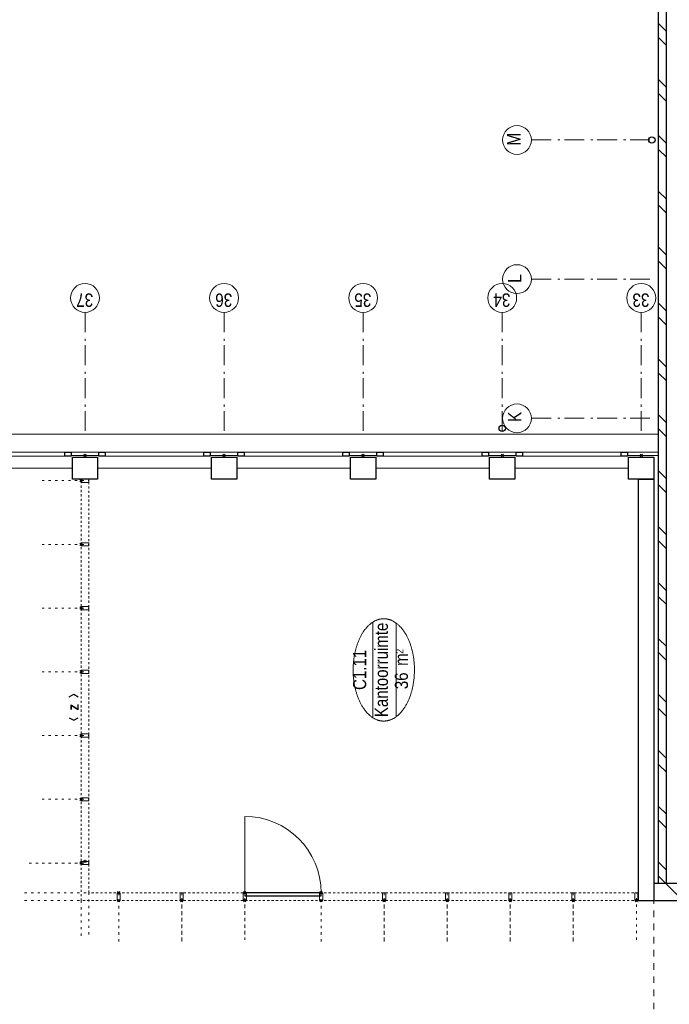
# Model space of a CAD drawing. Header units: millimetres. Extents: x 164327 to 368283, y 131426 to 274001.
# Tile 61 of 160: x 308210 to 316432, y 179432 to 191884. Entities that reach past the tile are written whole.
import ezdxf
from ezdxf.enums import TextEntityAlignment as Align

# ---------------------------------------------------------------- set-up
doc = ezdxf.new("R2010")
doc.units = ezdxf.units.MM
doc.header["$LTSCALE"] = 400
doc.header["$PDMODE"] = 3
doc.header["$PDSIZE"] = 15
for name, pattern in [('STYLE_01', [0.416641, 0.208282, -0.208359]), ('STYLE_05', [0.208282, 0.069427, -0.138855]), ('STYLE_06', [1.041641, 0.625, -0.208282, 0.069427, -0.138931]), ('STYLE_21', [0.138889, 0.069444, -0.069444])]:
    doc.linetypes.add(name, pattern=pattern)
for name, color, linetype, lineweight in [('Binnenkozijnen', 140, 'Continuous', 15), ('Buitenkozijnen', 140, 'Continuous', 15), ('Interieur-deur', 43, 'Continuous', 9), ('Interieur-scheidingswand-horizontaal', 5, 'Continuous', 25), ('Interieur-systeemwand glas', 140, 'STYLE_21', 15), ('Kozijnmerken', 43, 'Continuous', 9), ('Lijn-stramien', 5, 'STYLE_06', 9), ('mat-baksteen', 5, 'Continuous', 25), ('mat-beton (ihwg)', 5, 'Continuous', 25), ('mat-kalkzandsteen', 5, 'Continuous', 25), ('None', 7, 'Continuous', 9), ('Ruimtenummers', 5, 'Continuous', 25)]:
    doc.layers.add(name, color=color, linetype=linetype, lineweight=lineweight)
doc.styles.add('Arial Narrow', font='ARIALN.TTF', dxfattribs={"height": 222.25})
doc.styles.add('Arial Narrow (bold)', font='ARIALNB.TTF', dxfattribs={"height": 172.861111})

# ---------------------------------------------------------------- blocks, each defined once
blk = doc.blocks.new('*X387')
at = {"layer": 'None', "lineweight": 9}
for p, q in [((-8599, 8372), (-8379, 8592)), ((-8599, 7947), (-8379, 8167)), ((-8599, 7523), (-8379, 7743)), ((-8599, 7099), (-8379, 7319)), ((-8599, 6675), (-8379, 6895)), ((-8599, 6250), (-8379, 6470)), ((-8599, 5826), (-8379, 6046)), ((-8599, 5402), (-8379, 5622)), ((-8599, 4978), (-8379, 5198)), ((-8599, 4553), (-8379, 4773)), ((-8599, 4129), (-8379, 4349)), ((-8599, 3705), (-8379, 3925))]:
    blk.add_line(p, q, dxfattribs=at)
blk = doc.blocks.new('*U802')
at = {"layer": 'Interieur-deur', "color": 140, "linetype": 'Continuous', "lineweight": 15}
blk.add_line((-7535, 13918), (-8499, 13918), dxfattribs=at)
at = {"layer": 'Interieur-deur', "color": 92, "linetype": 'Continuous', "lineweight": 25}
blk.add_lwpolyline([(-8499, 12952), (-8499, 13918), (-8539, 13918), (-8539, 12952)], close=True, dxfattribs=at)
at = {"layer": 'Interieur-deur', "color": 140, "linetype": 'Continuous', "lineweight": 15}
blk.add_arc((-8499, 13918), 966, 270, 0, dxfattribs=at)
at = {"layer": 'Interieur-systeemwand glas', "color": 43, "linetype": 'Continuous', "lineweight": 9}
for points in [[(-8499, 13898), (-8499, 13938), (-8599, 13938), (-8599, 13898)], [(-8499, 12932), (-8499, 12972), (-8599, 12972), (-8599, 12932)]]:
    blk.add_lwpolyline(points, close=True, dxfattribs=at)
at = {"layer": 'Lijn-stramien', "color": 8, "linetype": 'STYLE_05', "lineweight": 5}
for p, q in [((-8499, 13918), (-9075, 13918)), ((-8499, 12952), (-9075, 12952))]:
    blk.add_line(p, q, dxfattribs=at)
at = {"layer": 'None', "linetype": 'Continuous', "lineweight": 5}
for p in [(-8499, 13918), (-8499, 12952)]:
    blk.add_point(p, dxfattribs=at)
blk = doc.blocks.new('Gevelpui best 1410 (2D)')
at = {"layer": 'Buitenkozijnen', "lineweight": 15}
for p, q in [((-260, 0), (-260, -1410)), ((-260, 0), (-210, 0)), ((-210, 0), (-210, -1410)), ((-260, -1410), (-210, -1410))]:
    blk.add_line(p, q, dxfattribs=at)
at = {"layer": 'Buitenkozijnen', "color": 92, "lineweight": 25}
for points in [[(-260, 0), (-210, 0), (-210, -80), (-260, -80)], [(-260, -1330), (-210, -1330), (-210, -1410), (-260, -1410)]]:
    blk.add_lwpolyline(points, close=True, dxfattribs=at)
at = {"layer": 'None', "color": 43, "linetype": 'Continuous', "lineweight": 9}
blk.add_line((-410, 15), (-410, -1425), dxfattribs=at)
blk = doc.blocks.new('*X949')
at = {"layer": 'None', "lineweight": 9}
for p, q in [((-8379, 8592), (-8291, 8680)), ((-8214, 8580), (-8114, 8680)), ((-7683, 8580), (-7583, 8680)), ((-7507, 8580), (-7407, 8680)), ((-6976, 8580), (-6876, 8680)), ((-6800, 8580), (-6700, 8680)), ((-6269, 8580), (-6169, 8680)), ((-6093, 8580), (-5993, 8680)), ((-5562, 8580), (-5462, 8680)), ((-5386, 8580), (-5286, 8680)), ((-4855, 8580), (-4755, 8680)), ((-4679, 8580), (-4579, 8680)), ((-4148, 8580), (-4048, 8680)), ((-3972, 8580), (-3872, 8680)), ((-3441, 8580), (-3341, 8680)), ((-3264, 8580), (-3164, 8680)), ((-2734, 8580), (-2634, 8680)), ((-2557, 8580), (-2457, 8680)), ((-2027, 8580), (-1927, 8680)), ((-1850, 8580), (-1750, 8680)), ((-1319, 8580), (-1219, 8680)), ((-1143, 8580), (-1043, 8680)), ((-612, 8580), (-512, 8680)), ((-436, 8580), (-336, 8680)), ((95, 8580), (195, 8680)), ((271, 8580), (371, 8680)), ((802, 8580), (902, 8680)), ((978, 8580), (1078, 8680)), ((1509, 8580), (1609, 8680)), ((1685, 8580), (1785, 8680)), ((2216, 8580), (2316, 8680)), ((2392, 8580), (2492, 8680))]:
    blk.add_line(p, q, dxfattribs=at)
blk = doc.blocks.new('HWA')
at = {"layer": 'None', "color": 92, "linetype": 'Continuous', "lineweight": 25}
blk.add_circle((0, -74), 40, dxfattribs=at)
blk = doc.blocks.new('Kolom 280x320')
at = {"layer": 'mat-beton (ihwg)', "lineweight": 25}
blk.add_lwpolyline([(-300, 160), (-20, 160), (-20, -160), (-300, -160)], close=True, dxfattribs=at)
at = {"layer": 'None', "color": 92, "linetype": 'Continuous', "lineweight": 5}
blk.add_point((0, 0), dxfattribs=at)
blk = doc.blocks.new('Ruimtenummer UV 50')
at = {"layer": 'Ruimtenummers', "color": 8, "lineweight": 5}
for p, q in [((602, 157), (-602, 157)), ((595, -137), (-595, -137))]:
    blk.add_line(p, q, dxfattribs=at)
blk.add_open_spline([(-323, 354), (-173, 406), (173, 406), (323, 354), (473, 302), (560, 212), (647, 122), (647, 18), (647, -86), (560, -176), (473, -266), (323, -318), (173, -370), (-173, -370), (-323, -318), (-474, -266), (-560, -176), (-647, -86), (-647, 18), (-647, 122), (-560, 212), (-474, 302), (-323, 354)], degree=2, knots=[0, 0, 0, 0.09962, 0.19924, 0.19924, 0.283607, 0.283607, 0.349619, 0.349619, 0.415638, 0.415638, 0.5, 0.5, 0.59962, 0.69924, 0.69924, 0.783607, 0.783607, 0.849619, 0.849619, 0.915638, 0.915638, 1, 1, 1], dxfattribs=at)
at = {"layer": 'Ruimtenummers', "attachment_point": 2, "style": 'Arial Narrow'}
for s, insert, char_height in [(' m', (104, -122), 165.9), (' 2', (220, -133), 96.8)]:
    blk.add_mtext(s, dxfattribs=dict(at, insert=insert, char_height=char_height))
at = {"layer": 'Ruimtenummers', "style": 'Arial Narrow'}
for tag, p in [('Nummer', (0, 407)), ('Naam', (0, 132)), ('Oppervlak', (-138, -122))]:
    blk.add_attdef(tag, text='', height=166, dxfattribs=at).set_placement(p, align=Align.TOP_CENTER)
blk = doc.blocks.new('*U1189')
at = {"layer": 'Interieur-systeemwand glas', "color": 43, "linetype": 'Continuous', "lineweight": 9}
blk.add_lwpolyline([(-3309, 15990), (-3309, 15890), (-3269, 15890), (-3269, 15990)], close=True, dxfattribs=at)
at = {"layer": 'Interieur-systeemwand glas', "color": 43, "linetype": 'Continuous', "lineweight": 15}
blk.add_point((-3289, 15990), dxfattribs=at)
blk = doc.blocks.new('Kozijnmerk 50')
at = {"layer": 'Kozijnmerken', "color": 92, "linetype": 'Continuous', "lineweight": 25}
for points in [[(-132, 51), (-165, -6), (-132, -62)], [(132, 51), (165, -6), (132, -62)]]:
    blk.add_lwpolyline(points, dxfattribs=at)
at = {"layer": 'None', "color": 43, "style": 'Arial Narrow (bold)'}
blk.add_attdef('merk', text='', height=138, dxfattribs=at).set_placement((0, 0), align=Align.MIDDLE_CENTER)
blk = doc.blocks.new('*U1400')
at = {"layer": 'Interieur-systeemwand glas', "color": 43, "linetype": 'Continuous', "lineweight": 9}
for points in [[(-8103, 15990), (-8103, 15890), (-8143, 15890), (-8143, 15990)], [(-8599, 15534), (-8499, 15534), (-8499, 15494), (-8599, 15494)]]:
    blk.add_lwpolyline(points, close=True, dxfattribs=at)
at = {"layer": 'Interieur-systeemwand glas', "color": 43, "linetype": 'Continuous', "lineweight": 15}
for p in [(-8123, 15990), (-8499, 15514), (-8499, 15514)]:
    blk.add_point(p, dxfattribs=at)
at = {"layer": 'Lijn-stramien', "color": 8, "linetype": 'STYLE_05', "lineweight": 5}
for p, q in [((-8599, 15990), (-9055, 15990)), ((-8499, 15890), (-9055, 15890)), ((-8499, 15514), (-9055, 15514))]:
    blk.add_line(p, q, dxfattribs=at)
at = {"layer": 'None', "linetype": 'Continuous', "lineweight": 5}
blk.add_point((-8103, 15940), dxfattribs=at)
blk = doc.blocks.new('*U1403')
at = {"layer": 'Lijn-stramien', "color": 8, "linetype": 'STYLE_05', "lineweight": 5}
for p, q in [((-8599, 16705), (-8599, 15990)), ((-8499, 16705), (-8499, 15890)), ((-8123, 16645), (-8123, 15990))]:
    blk.add_line(p, q, dxfattribs=at)
at = {"layer": 'None', "color": 7}
blk.add_blockref('*U1400', (0, 0), dxfattribs=at)
blk = doc.blocks.new('*U1405')
at = {"layer": 'Interieur-systeemwand glas', "color": 43, "linetype": 'Continuous', "lineweight": 9}
blk.add_lwpolyline([(-8599, 14736), (-8499, 14736), (-8499, 14696), (-8599, 14696)], close=True, dxfattribs=at)
at = {"layer": 'Interieur-systeemwand glas', "color": 43, "linetype": 'Continuous', "lineweight": 15}
for p in [(-8599, 15514), (-8599, 14716)]:
    blk.add_point(p, dxfattribs=at)
at = {"layer": 'Lijn-stramien', "color": 8, "linetype": 'STYLE_05', "lineweight": 5}
for p, q in [((-8503, 15514), (-9133, 15514)), ((-9093, 14716), (-8499, 14716))]:
    blk.add_line(p, q, dxfattribs=at)
blk = doc.blocks.new('*U1407')
at = {"layer": 'Interieur-systeemwand glas', "color": 43, "linetype": 'Continuous', "lineweight": 9}
blk.add_lwpolyline([(-8599, 13938), (-8499, 13938), (-8499, 13898), (-8599, 13898)], close=True, dxfattribs=at)
at = {"layer": 'Interieur-systeemwand glas', "color": 43, "linetype": 'Continuous', "lineweight": 15}
for p in [(-8599, 14716), (-8599, 13918)]:
    blk.add_point(p, dxfattribs=at)
at = {"layer": 'Lijn-stramien', "color": 8, "linetype": 'STYLE_05', "lineweight": 5}
for p, q in [((-8503, 14716), (-9133, 14716)), ((-9093, 13918), (-8499, 13918))]:
    blk.add_line(p, q, dxfattribs=at)
blk = doc.blocks.new('*U1409')
at = {"layer": 'Interieur-systeemwand glas', "color": 43, "linetype": 'Continuous', "lineweight": 9}
blk.add_lwpolyline([(-8599, 12174), (-8499, 12174), (-8499, 12134), (-8599, 12134)], close=True, dxfattribs=at)
at = {"layer": 'Interieur-systeemwand glas', "color": 43, "linetype": 'Continuous', "lineweight": 15}
for p in [(-8599, 12952), (-8599, 12154)]:
    blk.add_point(p, dxfattribs=at)
at = {"layer": 'Lijn-stramien', "color": 8, "linetype": 'STYLE_05', "lineweight": 5}
for p, q in [((-8503, 12952), (-9133, 12952)), ((-9093, 12154), (-8499, 12154))]:
    blk.add_line(p, q, dxfattribs=at)
blk = doc.blocks.new('*U1411')
at = {"layer": 'Interieur-systeemwand glas', "color": 43, "linetype": 'Continuous', "lineweight": 9}
blk.add_lwpolyline([(-8599, 11376), (-8499, 11376), (-8499, 11336), (-8599, 11336)], close=True, dxfattribs=at)
at = {"layer": 'Interieur-systeemwand glas', "color": 43, "linetype": 'Continuous', "lineweight": 15}
for p in [(-8599, 12154), (-8599, 11356)]:
    blk.add_point(p, dxfattribs=at)
at = {"layer": 'Lijn-stramien', "color": 8, "linetype": 'STYLE_05', "lineweight": 5}
for p, q in [((-8503, 12154), (-9133, 12154)), ((-9093, 11356), (-8499, 11356))]:
    blk.add_line(p, q, dxfattribs=at)
blk = doc.blocks.new('*U1413')
at = {"layer": 'Interieur-systeemwand glas', "color": 43, "linetype": 'Continuous', "lineweight": 9}
blk.add_lwpolyline([(-8599, 10578), (-8499, 10578), (-8499, 10538), (-8599, 10538)], close=True, dxfattribs=at)
at = {"layer": 'Interieur-systeemwand glas', "color": 43, "linetype": 'Continuous', "lineweight": 15}
for p in [(-8599, 11356), (-8599, 10558)]:
    blk.add_point(p, dxfattribs=at)
at = {"layer": 'Lijn-stramien', "color": 8, "linetype": 'STYLE_05', "lineweight": 5}
for p, q in [((-8503, 11356), (-9133, 11356)), ((-9093, 10558), (-8499, 10558))]:
    blk.add_line(p, q, dxfattribs=at)
blk = doc.blocks.new('*U1415')
at = {"layer": 'Interieur-systeemwand glas', "color": 43, "linetype": 'Continuous', "lineweight": 9}
blk.add_lwpolyline([(-8599, 9780), (-8499, 9780), (-8499, 9740), (-8599, 9740)], close=True, dxfattribs=at)
at = {"layer": 'Interieur-systeemwand glas', "color": 43, "linetype": 'Continuous', "lineweight": 15}
for p in [(-8599, 10558), (-8599, 9760)]:
    blk.add_point(p, dxfattribs=at)
at = {"layer": 'Lijn-stramien', "color": 8, "linetype": 'STYLE_05', "lineweight": 5}
for p, q in [((-8503, 10558), (-9133, 10558)), ((-9093, 9760), (-8499, 9760))]:
    blk.add_line(p, q, dxfattribs=at)
blk = doc.blocks.new('*U1417')
at = {"layer": 'Interieur-systeemwand glas', "color": 43, "linetype": 'Continuous', "lineweight": 9}
blk.add_lwpolyline([(-8599, 8982), (-8499, 8982), (-8499, 8942), (-8599, 8942)], close=True, dxfattribs=at)
at = {"layer": 'Interieur-systeemwand glas', "color": 43, "linetype": 'Continuous', "lineweight": 15}
for p in [(-8599, 9760), (-8599, 8962)]:
    blk.add_point(p, dxfattribs=at)
at = {"layer": 'Lijn-stramien', "color": 8, "linetype": 'STYLE_05', "lineweight": 5}
for p, q in [((-8503, 9760), (-9133, 9760)), ((-9093, 8962), (-8499, 8962))]:
    blk.add_line(p, q, dxfattribs=at)
blk = doc.blocks.new('*U1419')
at = {"layer": 'Interieur-systeemwand glas', "color": 43, "linetype": 'Continuous', "lineweight": 9}
blk.add_lwpolyline([(-8143, 15990), (-8103, 15990), (-8103, 15890), (-8143, 15890)], close=True, dxfattribs=at)
at = {"layer": 'Interieur-systeemwand glas', "color": 43, "linetype": 'Continuous', "lineweight": 15}
for p in [(-8123, 15990), (-7317, 15990)]:
    blk.add_point(p, dxfattribs=at)
at = {"layer": 'Lijn-stramien', "color": 8, "linetype": 'STYLE_05', "lineweight": 5}
for p, q in [((-8123, 16484), (-8123, 15890)), ((-7317, 16484), (-7317, 15890))]:
    blk.add_line(p, q, dxfattribs=at)
blk = doc.blocks.new('*U1421')
at = {"layer": 'Interieur-systeemwand glas', "color": 43, "linetype": 'Continuous', "lineweight": 9}
blk.add_lwpolyline([(-7337, 15990), (-7297, 15990), (-7297, 15890), (-7337, 15890)], close=True, dxfattribs=at)
at = {"layer": 'Interieur-systeemwand glas', "color": 43, "linetype": 'Continuous', "lineweight": 15}
for p in [(-7317, 15990), (-6511, 15990)]:
    blk.add_point(p, dxfattribs=at)
at = {"layer": 'Lijn-stramien', "color": 8, "linetype": 'STYLE_05', "lineweight": 5}
for p, q in [((-7317, 16484), (-7317, 15890)), ((-6511, 16484), (-6511, 15890))]:
    blk.add_line(p, q, dxfattribs=at)
blk = doc.blocks.new('*U1423')
at = {"layer": 'Interieur-systeemwand glas', "color": 43, "linetype": 'Continuous', "lineweight": 9}
blk.add_lwpolyline([(-6531, 15990), (-6491, 15990), (-6491, 15890), (-6531, 15890)], close=True, dxfattribs=at)
at = {"layer": 'Interieur-systeemwand glas', "color": 43, "linetype": 'Continuous', "lineweight": 15}
for p in [(-6511, 15990), (-5705, 15990)]:
    blk.add_point(p, dxfattribs=at)
at = {"layer": 'Lijn-stramien', "color": 8, "linetype": 'STYLE_05', "lineweight": 5}
for p, q in [((-6511, 16484), (-6511, 15890)), ((-5705, 16484), (-5705, 15890))]:
    blk.add_line(p, q, dxfattribs=at)
blk = doc.blocks.new('*U1425')
at = {"layer": 'Interieur-systeemwand glas', "color": 43, "linetype": 'Continuous', "lineweight": 9}
blk.add_lwpolyline([(-5725, 15990), (-5685, 15990), (-5685, 15890), (-5725, 15890)], close=True, dxfattribs=at)
at = {"layer": 'Interieur-systeemwand glas', "color": 43, "linetype": 'Continuous', "lineweight": 15}
for p in [(-5705, 15990), (-4899, 15990)]:
    blk.add_point(p, dxfattribs=at)
at = {"layer": 'Lijn-stramien', "color": 8, "linetype": 'STYLE_05', "lineweight": 5}
for p, q in [((-5705, 16484), (-5705, 15890)), ((-4899, 16484), (-4899, 15890))]:
    blk.add_line(p, q, dxfattribs=at)
blk = doc.blocks.new('*U1427')
at = {"layer": 'Interieur-systeemwand glas', "color": 43, "linetype": 'Continuous', "lineweight": 9}
blk.add_lwpolyline([(-4919, 15990), (-4879, 15990), (-4879, 15890), (-4919, 15890)], close=True, dxfattribs=at)
at = {"layer": 'Interieur-systeemwand glas', "color": 43, "linetype": 'Continuous', "lineweight": 15}
for p in [(-4899, 15990), (-4093, 15990)]:
    blk.add_point(p, dxfattribs=at)
at = {"layer": 'Lijn-stramien', "color": 8, "linetype": 'STYLE_05', "lineweight": 5}
for p, q in [((-4899, 16484), (-4899, 15890)), ((-4093, 16484), (-4093, 15890))]:
    blk.add_line(p, q, dxfattribs=at)
blk = doc.blocks.new('*U1429')
at = {"layer": 'Interieur-systeemwand glas', "color": 43, "linetype": 'Continuous', "lineweight": 9}
blk.add_lwpolyline([(-4113, 15990), (-4073, 15990), (-4073, 15890), (-4113, 15890)], close=True, dxfattribs=at)
at = {"layer": 'Interieur-systeemwand glas', "color": 43, "linetype": 'Continuous', "lineweight": 15}
for p in [(-4093, 15990), (-3287, 15990)]:
    blk.add_point(p, dxfattribs=at)
at = {"layer": 'Lijn-stramien', "color": 8, "linetype": 'STYLE_05', "lineweight": 5}
for p, q in [((-4093, 16484), (-4093, 15890)), ((-3287, 16484), (-3287, 15890))]:
    blk.add_line(p, q, dxfattribs=at)
blk = doc.blocks.new('*U1589')
at = {"layer": 'None', "color": 7, "linetype": 'STYLE_06', "lineweight": 9}
for p, q in [((-2499, 10290), (-2499, 8790)), ((-739, 10290), (-739, 8790)), ((1021, 10290), (1021, 8790))]:
    blk.add_line(p, q, dxfattribs=at)

msp = doc.modelspace()

# ---------------------------------------------------------------- linework, layer by layer
at = {"layer": 'Buitenkozijnen', "color": 43, "lineweight": 9, "flags": 128}
msp.add_lwpolyline([(292601.97992, 186622.75849), (292601.97992, 186642.75849), (316296.97992, 186642.75849), (316296.97992, 186622.75849)], dxfattribs=at)
at = {"layer": 'Buitenkozijnen', "lineweight": 15}
for points in [[(308861.97992, 186372.75849), (308861.97992, 186412.79912), (309211.97992, 186412.79912), (309211.97992, 186372.75849)], [(310621.97992, 186372.75849), (310621.97992, 186412.79912), (310971.97992, 186412.79912), (310971.97992, 186372.75849)], [(312381.97992, 186372.75849), (312381.97992, 186412.79912), (312731.97992, 186412.79912), (312731.97992, 186372.75849)], [(314141.97992, 186372.75849), (314141.97992, 186412.79912), (314491.97992, 186412.79912), (314491.97992, 186372.75849)], [(315901.97992, 186372.75849), (315901.97992, 186412.79912), (316296.97992, 186412.79912), (316296.97992, 186372.75849)]]:
    msp.add_lwpolyline(points, close=True, dxfattribs=at)
at = {"layer": 'Interieur-systeemwand glas', "lineweight": 15}
for p, q in [((308986.97992, 180742.75849), (308986.97992, 186072.75849)), ((309086.97992, 180842.75849), (309086.97992, 186072.75849)), ((316036.97992, 180842.75849), (309086.97992, 180842.75849)), ((316036.97992, 180742.75849), (308986.97992, 180742.75849))]:
    msp.add_line(p, q, dxfattribs=at)
at = {"layer": 'mat-baksteen', "lineweight": 25}
for p, q in [((316296.97992, 180962.75849), (316296.97992, 201097.75849)), ((316396.97992, 180962.75849), (316396.97992, 201097.75849))]:
    msp.add_line(p, q, dxfattribs=at)
at = {"layer": 'mat-beton (ihwg)', "lineweight": 25}
for p, q in [((316036.97992, 186072.75849), (316036.97992, 180742.75849)), ((316036.97992, 186072.75849), (316236.97992, 186072.75849)), ((316236.97992, 186072.75849), (316236.97992, 180742.75849)), ((316036.97992, 180742.75849), (316236.97992, 180742.75849))]:
    msp.add_line(p, q, dxfattribs=at)
at = {"layer": 'mat-kalkzandsteen', "lineweight": 25}
for p, q in [((316236.97992, 180962.75849), (321256.989, 180962.75849)), ((316236.97992, 180742.75849), (321476.989, 180742.75849))]:
    msp.add_line(p, q, dxfattribs=at)
at = {"layer": 'None', "color": 7, "linetype": 'STYLE_06', "lineweight": 9}
for p, q in [((309036.97992, 188182.43392), (309036.97992, 186682.43392)), ((310796.97992, 188182.43392), (310796.97992, 186682.43392)), ((312556.97992, 188182.43392), (312556.97992, 186682.43392)), ((314316.97992, 188182.43392), (314316.97992, 186682.43392)), ((316076.97992, 188182.43392), (316076.97992, 186682.43392))]:
    msp.add_line(p, q, dxfattribs=at)
at = {"layer": 'None', "color": 8, "linetype": 'STYLE_01', "lineweight": 5}
msp.add_line((316236.97992, 173202.75849), (316236.97992, 186072.75849), dxfattribs=at)
at = {"layer": 'None', "color": 43, "linetype": 'Continuous', "lineweight": 9}
for centre in [(314504.3735, 190362.75849), (314504.3735, 188602.75849), (309036.97992, 188365.04034), (310796.97992, 188365.04034), (312556.97992, 188365.04034), (314316.97992, 188365.04034), (316076.97992, 188365.04034), (314504.3735, 186842.75849)]:
    msp.add_circle(centre, 182.60642, dxfattribs=at)

# ---------------------------------------------------------------- block references
at = {"layer": 'Binnenkozijnen', "color": 7, "rotation": 90}
for name in ['*U1189', '*U802']:
    msp.add_blockref(name, (324976.97992, 189341.69912), dxfattribs=at)
at = {"layer": 'Buitenkozijnen', "color": 7, "rotation": 90}
for p in [(307451.97992, 186622.75849), (309211.97992, 186622.75849), (310971.97992, 186622.75849), (312731.97992, 186622.75849), (314491.97992, 186622.75849)]:
    msp.add_blockref('Gevelpui best 1410 (2D)', p, dxfattribs=at)
at = {"layer": 'Interieur-scheidingswand-horizontaal', "color": 7, "rotation": 90}
for name in ['*U1429', '*U1427', '*U1425', '*U1423', '*U1421', '*U1419', '*U1405', '*U1407', '*U1409', '*U1411', '*U1413', '*U1415', '*U1417']:
    msp.add_blockref(name, (324976.97992, 189341.69912), dxfattribs=at)
at = {"layer": 'Kozijnmerken', "color": 7, "rotation": 90}
msp.add_blockref('Kozijnmerk 50', (308888.92157, 183188.75849), dxfattribs=at).add_auto_attribs({'merk': 'z'})
at = {"layer": 'mat-baksteen', "rotation": 90}
msp.add_blockref('*X949', (324976.97992, 189341.69912), dxfattribs=at)
at = {"layer": 'mat-beton (ihwg)', "color": 7, "rotation": 90}
for name, p in [('HWA', (316136.97992, 190361.69912)), ('Kolom 280x320', (309036.97992, 186372.75849)), ('Kolom 280x320', (310796.97992, 186372.75849)), ('Kolom 280x320', (312556.97992, 186372.75849)), ('Kolom 280x320', (314316.97992, 186372.75849)), ('Kolom 280x320', (316076.97992, 186372.75849))]:
    msp.add_blockref(name, p, dxfattribs=at)
at = {"layer": 'mat-kalkzandsteen', "rotation": 90}
msp.add_blockref('*X387', (324976.97992, 189341.69912), dxfattribs=at)
at = {"layer": 'None', "color": 7}
for name, p, rotation in [('*U1589', (324976.97992, 189341.69912), 90), ('HWA', (314316.97992, 186642.75849), 180), ('*U1403', (324976.97992, 189341.69912), 90)]:
    msp.add_blockref(name, p, dxfattribs=dict(at, rotation=rotation))
at = {"layer": 'Ruimtenummers', "rotation": 90}
msp.add_blockref('Ruimtenummer UV 50', (312836.36341, 183660.91776), dxfattribs=at).add_auto_attribs({'Nummer': 'C1.11', 'Naam': 'Kantoorruimte', 'Oppervlak': '36'})

# ---------------------------------------------------------------- texts
at = {"layer": 'None', "color": 8, "attachment_point": 1, "style": 'Arial Narrow'}
for s, insert, char_height, rotation in [('M', (314379.49017, 190290.79182), 169.33333, 90), ('L', (314391.61592, 188556.96451), 169.33333, 90), ('37', (309140.98223, 188252.28276), 169.333333, 180), ('36', (310900.98223, 188252.28276), 169.333333, 180), ('35', (312660.98223, 188252.28276), 169.333333, 180), ('34', (314420.98223, 188252.28276), 169.333333, 180), ('33', (316180.98223, 188252.28276), 169.333333, 180), ('K', (314391.61592, 186796.96451), 169.33333, 90)]:
    msp.add_mtext(s, dxfattribs=dict(at, insert=insert, char_height=char_height, rotation=rotation))

doc.saveas('drawing.dxf')
